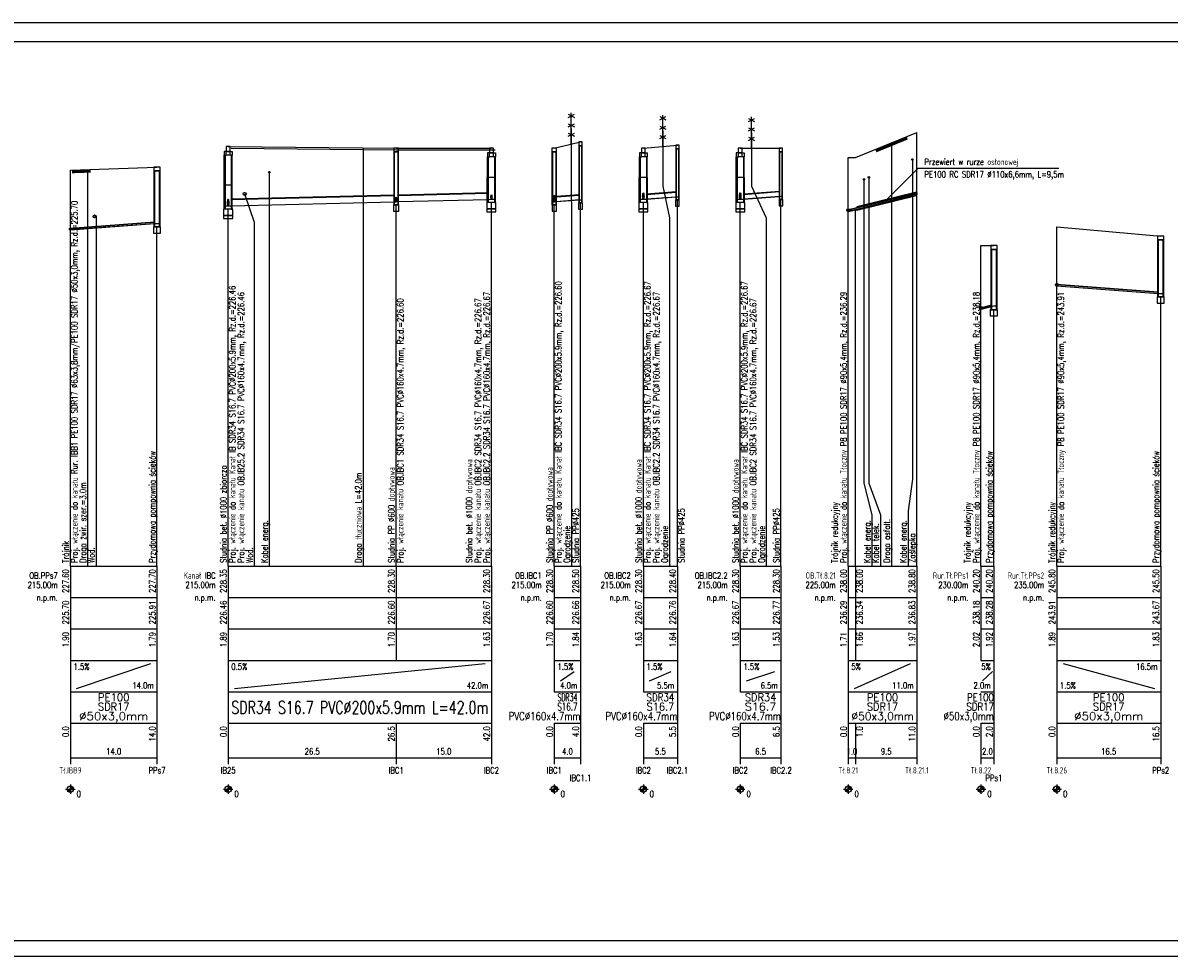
# Model space of a CAD drawing. Header units: metres. Extents: x -25 to 2175, y -3394 to -342.
# Tile 10 of 52: x 1019 to 1383, y -3394 to -3097. Entities that reach past the tile are written whole.
import ezdxf
from ezdxf.enums import TextEntityAlignment as Align

# ---------------------------------------------------------------- set-up
doc = ezdxf.new("R2010")
doc.units = ezdxf.units.M
doc.header["$LTSCALE"] = 0.2
for name, color, linetype in [('Linie_tabeli', 7, 'CONTINUOUS'), ('Pompownia_P8_Liczby', 7, 'CONTINUOUS'), ('Pompownia_P8_Linie_odn', 7, 'CONTINUOUS'), ('Pompownia_P8_Linie_opisowe', 7, 'CONTINUOUS'), ('Pompownia_P8_Linie_tabeli', 7, 'CONTINUOUS'), ('Pompownia_P8_Odcinki', 7, 'CONTINUOUS'), ('Pompownia_P8_Opis_PZ', 7, 'CONTINUOUS'), ('Pompownia_P8_Opis_uzbr_n', 7, 'CONTINUOUS'), ('Pompownia_P8_Opis_wl', 7, 'CONTINUOUS'), ('Pompownia_P8_Rury_ochr', 7, 'CONTINUOUS'), ('Pompownia_P8_Teksty', 7, 'CONTINUOUS'), ('Pompownia_P8_Teren_istn', 3, 'CONTINUOUS'), ('Pompownia_P8_Uzbr_nadz', 7, 'CONTINUOUS'), ('Pompownia_P8_Uzbr_podz', 7, 'CONTINUOUS'), ('Pompownia_P8_Wezly', 7, 'CONTINUOUS'), ('warstwa_nr_0', 8, 'CONTINUOUS')]:
    doc.layers.add(name, color=color, linetype=linetype)
doc.styles.get("Standard").update_dxf_attribs({"font": 'simplex.shx'})

msp = doc.modelspace()

# ---------------------------------------------------------------- linework, layer by layer
at = {"layer": 'Linie_tabeli'}
msp.add_lwpolyline([(0.29, -3388.66), (2169.29, -3388.66), (2169.29, -3102.66), (0.29, -3102.66)], close=True, dxfattribs=at)
at = {"layer": 'Pompownia_P8_Liczby'}
for p, q in [((1032.12, -3340.54), (1035.12, -3340.54)), ((1032.62, -3340.61), (1034.62, -3340.47)), ((1032.63, -3340.68), (1034.61, -3340.4)), ((1032.64, -3340.75), (1034.6, -3340.33)), ((1032.66, -3340.81), (1034.58, -3340.26)), ((1032.68, -3340.88), (1034.56, -3340.2)), ((1032.71, -3340.94), (1034.53, -3340.13)), ((1032.74, -3341.01), (1034.5, -3340.07)), ((1032.77, -3341.07), (1034.47, -3340.01)), ((1032.81, -3341.12), (1034.43, -3339.95)), ((1032.85, -3341.18), (1034.39, -3339.89)), ((1032.9, -3341.23), (1034.34, -3339.84)), ((1032.95, -3341.28), (1034.29, -3339.79)), ((1033.01, -3341.33), (1034.24, -3339.75)), ((1033.06, -3341.37), (1034.18, -3339.71)), ((1033.12, -3341.4), (1034.12, -3339.67)), ((1033.18, -3341.44), (1034.06, -3339.64)), ((1033.25, -3341.46), (1034, -3339.61)), ((1033.31, -3341.49), (1033.93, -3339.59)), ((1033.38, -3341.51), (1033.86, -3339.57)), ((1033.45, -3341.52), (1033.79, -3339.55)), ((1033.52, -3341.53), (1033.73, -3339.54)), ((1033.59, -3341.54), (1033.66, -3339.54)), ((1033.62, -3339.04), (1033.62, -3342.04)), ((1082.34, -3340.54), (1085.34, -3340.54)), ((1082.84, -3340.61), (1084.84, -3340.47)), ((1082.85, -3340.68), (1084.83, -3340.4)), ((1082.86, -3340.75), (1084.82, -3340.33)), ((1082.88, -3340.81), (1084.8, -3340.26)), ((1082.9, -3340.88), (1084.78, -3340.2)), ((1082.93, -3340.94), (1084.75, -3340.13)), ((1082.96, -3341.01), (1084.72, -3340.07)), ((1082.99, -3341.07), (1084.69, -3340.01)), ((1083.03, -3341.12), (1084.65, -3339.95)), ((1083.08, -3341.18), (1084.61, -3339.89)), ((1083.12, -3341.23), (1084.56, -3339.84)), ((1083.17, -3341.28), (1084.51, -3339.79)), ((1083.23, -3341.33), (1084.46, -3339.75)), ((1083.28, -3341.37), (1084.4, -3339.71)), ((1083.34, -3341.4), (1084.34, -3339.67)), ((1083.4, -3341.44), (1084.28, -3339.64)), ((1083.47, -3341.46), (1084.22, -3339.61)), ((1083.53, -3341.49), (1084.15, -3339.59)), ((1083.6, -3341.51), (1084.08, -3339.57)), ((1083.67, -3341.52), (1084.01, -3339.55)), ((1083.74, -3341.53), (1083.95, -3339.54)), ((1083.81, -3341.54), (1083.88, -3339.54)), ((1083.84, -3339.04), (1083.84, -3342.04)), ((1186.13, -3340.54), (1189.13, -3340.54)), ((1186.63, -3340.61), (1188.63, -3340.47)), ((1186.64, -3340.68), (1188.62, -3340.4)), ((1186.65, -3340.75), (1188.61, -3340.33)), ((1186.67, -3340.81), (1188.59, -3340.26)), ((1186.69, -3340.88), (1188.57, -3340.2)), ((1186.72, -3340.94), (1188.54, -3340.13)), ((1186.75, -3341.01), (1188.51, -3340.07)), ((1186.78, -3341.07), (1188.48, -3340.01)), ((1186.82, -3341.12), (1188.44, -3339.95)), ((1186.86, -3341.18), (1188.4, -3339.89)), ((1186.91, -3341.23), (1188.35, -3339.84)), ((1186.96, -3341.28), (1188.3, -3339.79)), ((1187.01, -3341.33), (1188.25, -3339.75)), ((1187.07, -3341.37), (1188.19, -3339.71)), ((1187.13, -3341.4), (1188.13, -3339.67)), ((1187.19, -3341.44), (1188.07, -3339.64)), ((1187.26, -3341.46), (1188, -3339.61)), ((1187.32, -3341.49), (1187.94, -3339.59)), ((1187.39, -3341.51), (1187.87, -3339.57)), ((1187.46, -3341.52), (1187.8, -3339.55)), ((1187.53, -3341.53), (1187.73, -3339.54)), ((1187.59, -3341.54), (1187.66, -3339.54)), ((1187.63, -3339.04), (1187.63, -3342.04)), ((1214.47, -3340.54), (1217.47, -3340.54)), ((1214.97, -3340.61), (1216.96, -3340.47)), ((1214.98, -3340.68), (1216.96, -3340.4)), ((1214.99, -3340.75), (1216.94, -3340.33)), ((1215, -3340.81), (1216.93, -3340.26)), ((1215.03, -3340.88), (1216.91, -3340.2)), ((1215.05, -3340.94), (1216.88, -3340.13)), ((1215.08, -3341.01), (1216.85, -3340.07)), ((1215.12, -3341.07), (1216.81, -3340.01)), ((1215.16, -3341.12), (1216.77, -3339.95)), ((1215.2, -3341.18), (1216.73, -3339.89)), ((1215.25, -3341.23), (1216.68, -3339.84)), ((1215.3, -3341.28), (1216.63, -3339.79)), ((1215.35, -3341.33), (1216.58, -3339.75)), ((1215.41, -3341.37), (1216.52, -3339.71)), ((1215.47, -3341.4), (1216.47, -3339.67)), ((1215.53, -3341.44), (1216.4, -3339.64)), ((1215.59, -3341.46), (1216.34, -3339.61)), ((1215.66, -3341.49), (1216.27, -3339.59)), ((1215.72, -3341.51), (1216.21, -3339.57)), ((1215.79, -3341.52), (1216.14, -3339.55)), ((1215.86, -3341.53), (1216.07, -3339.54)), ((1215.93, -3341.54), (1216, -3339.54)), ((1215.97, -3339.04), (1215.97, -3342.04)), ((1245.3, -3340.54), (1248.3, -3340.54)), ((1245.8, -3340.61), (1247.79, -3340.47)), ((1245.81, -3340.68), (1247.79, -3340.4)), ((1245.82, -3340.75), (1247.78, -3340.33)), ((1245.84, -3340.81), (1247.76, -3340.26)), ((1245.86, -3340.88), (1247.74, -3340.2)), ((1245.88, -3340.94), (1247.71, -3340.13)), ((1245.91, -3341.01), (1247.68, -3340.07)), ((1245.95, -3341.07), (1247.65, -3340.01)), ((1245.99, -3341.12), (1247.61, -3339.95)), ((1246.03, -3341.18), (1247.56, -3339.89)), ((1246.08, -3341.23), (1247.52, -3339.84)), ((1246.13, -3341.28), (1247.47, -3339.79)), ((1246.18, -3341.33), (1247.41, -3339.75)), ((1246.24, -3341.37), (1247.36, -3339.71)), ((1246.3, -3341.4), (1247.3, -3339.67)), ((1246.36, -3341.44), (1247.24, -3339.64)), ((1246.42, -3341.46), (1247.17, -3339.61)), ((1246.49, -3341.49), (1247.11, -3339.59)), ((1246.56, -3341.51), (1247.04, -3339.57)), ((1246.62, -3341.52), (1246.97, -3339.55)), ((1246.69, -3341.53), (1246.9, -3339.54)), ((1246.76, -3341.54), (1246.83, -3339.54)), ((1246.8, -3339.04), (1246.8, -3342.04)), ((1279.67, -3340.54), (1282.67, -3340.54)), ((1280.17, -3340.61), (1282.16, -3340.47)), ((1280.18, -3340.68), (1282.16, -3340.4)), ((1280.19, -3340.75), (1282.14, -3340.33)), ((1280.21, -3340.81), (1282.13, -3340.26)), ((1280.23, -3340.88), (1282.11, -3340.2)), ((1280.25, -3340.94), (1282.08, -3340.13)), ((1280.28, -3341.01), (1282.05, -3340.07)), ((1280.32, -3341.07), (1282.01, -3340.01)), ((1280.36, -3341.12), (1281.98, -3339.95)), ((1280.4, -3341.18), (1281.93, -3339.89)), ((1280.45, -3341.23), (1281.89, -3339.84)), ((1280.5, -3341.28), (1281.84, -3339.79)), ((1280.55, -3341.33), (1281.78, -3339.75)), ((1280.61, -3341.37), (1281.73, -3339.71)), ((1280.67, -3341.4), (1281.67, -3339.67)), ((1280.73, -3341.44), (1281.61, -3339.64)), ((1280.79, -3341.46), (1281.54, -3339.61)), ((1280.86, -3341.49), (1281.48, -3339.59)), ((1280.92, -3341.51), (1281.41, -3339.57)), ((1280.99, -3341.52), (1281.34, -3339.55)), ((1281.06, -3341.53), (1281.27, -3339.54)), ((1281.13, -3341.54), (1281.2, -3339.54)), ((1281.17, -3339.04), (1281.17, -3342.04)), ((1321.91, -3340.54), (1324.91, -3340.54)), ((1322.41, -3340.61), (1324.4, -3340.47)), ((1322.42, -3340.68), (1324.4, -3340.4)), ((1322.43, -3340.75), (1324.38, -3340.33)), ((1322.45, -3340.81), (1324.37, -3340.26)), ((1322.47, -3340.88), (1324.35, -3340.2)), ((1322.49, -3340.94), (1324.32, -3340.13)), ((1322.52, -3341.01), (1324.29, -3340.07)), ((1322.56, -3341.07), (1324.25, -3340.01)), ((1322.6, -3341.12), (1324.22, -3339.95)), ((1322.64, -3341.18), (1324.17, -3339.89)), ((1322.69, -3341.23), (1324.13, -3339.84)), ((1322.74, -3341.28), (1324.08, -3339.79)), ((1322.79, -3341.33), (1324.02, -3339.75)), ((1322.85, -3341.37), (1323.97, -3339.71)), ((1322.91, -3341.4), (1323.91, -3339.67)), ((1322.97, -3341.44), (1323.85, -3339.64)), ((1323.03, -3341.46), (1323.78, -3339.61)), ((1323.1, -3341.49), (1323.72, -3339.59)), ((1323.16, -3341.51), (1323.65, -3339.57)), ((1323.23, -3341.52), (1323.58, -3339.55)), ((1323.3, -3341.53), (1323.51, -3339.54)), ((1323.37, -3341.54), (1323.44, -3339.54)), ((1323.41, -3339.04), (1323.41, -3342.04)), ((1346.03, -3340.54), (1349.03, -3340.54)), ((1346.53, -3340.61), (1348.53, -3340.47)), ((1346.54, -3340.68), (1348.52, -3340.4)), ((1346.55, -3340.75), (1348.51, -3340.33)), ((1346.57, -3340.81), (1348.49, -3340.26)), ((1346.59, -3340.88), (1348.47, -3340.2)), ((1346.62, -3340.94), (1348.44, -3340.13)), ((1346.65, -3341.01), (1348.41, -3340.07)), ((1346.68, -3341.07), (1348.38, -3340.01)), ((1346.72, -3341.12), (1348.34, -3339.95)), ((1346.76, -3341.18), (1348.3, -3339.89)), ((1346.81, -3341.23), (1348.25, -3339.84)), ((1346.86, -3341.28), (1348.2, -3339.79)), ((1346.91, -3341.33), (1348.15, -3339.75)), ((1346.97, -3341.37), (1348.09, -3339.71)), ((1347.03, -3341.4), (1348.03, -3339.67)), ((1347.09, -3341.44), (1347.97, -3339.64)), ((1347.16, -3341.46), (1347.91, -3339.61)), ((1347.22, -3341.49), (1347.84, -3339.59)), ((1347.29, -3341.51), (1347.77, -3339.57)), ((1347.36, -3341.52), (1347.7, -3339.55)), ((1347.43, -3341.53), (1347.64, -3339.54)), ((1347.5, -3341.54), (1347.57, -3339.54)), ((1347.53, -3339.04), (1347.53, -3342.04))]:
    msp.add_line(p, q, dxfattribs=at)
for centre in [(1033.62, -3340.54), (1083.84, -3340.54), (1187.63, -3340.54), (1215.97, -3340.54), (1246.8, -3340.54), (1281.17, -3340.54), (1323.41, -3340.54), (1347.53, -3340.54)]:
    msp.add_circle(centre, 1, dxfattribs=at)
at = {"layer": 'Pompownia_P8_Linie_opisowe'}
for p, q in [((1126.8, -3136.44), (1126.8, -3269.54)), ((1294.95, -3134.84), (1294.95, -3269.54)), ((1096.92, -3144.16), (1096.92, -3269.54))]:
    msp.add_line(p, q, dxfattribs=at)
for points in [[(1193.01, -3130.25), (1193.01, -3148.66), (1193.13, -3158.66), (1193.13, -3269.54)], [(1222.17, -3130.97), (1222.17, -3148.66), (1224.27, -3158.66), (1224.27, -3269.54)], [(1250.38, -3131.54), (1250.38, -3148.66), (1255.1, -3158.66), (1255.1, -3269.54)], [(1301.59, -3140.12), (1301.59, -3241.9), (1300.2, -3251.9), (1300.2, -3269.54)], [(1037.1, -3143.41), (1037.1, -3143.41), (1039.12, -3143.41), (1039.12, -3269.54)], [(1286.17, -3146.45), (1286.17, -3243.18), (1288.71, -3253.18), (1288.71, -3269.54)], [(1287.73, -3145.81), (1287.73, -3243.18), (1291.41, -3253.18), (1291.41, -3269.54)], [(1089.08, -3151.09), (1089.08, -3151.09), (1092.14, -3160.1), (1092.14, -3269.54)], [(1041.34, -3158.26), (1041.34, -3158.26), (1041.82, -3158.26), (1041.82, -3269.54)]]:
    msp.add_lwpolyline(points, dxfattribs=at)
at = {"layer": 'Pompownia_P8_Linie_tabeli'}
for p, q in [((1033.62, -3269.54), (1061.19, -3269.54)), ((1033.62, -3269.54), (1033.62, -3299.54)), ((1033.62, -3269.54), (1033.62, -3330.54)), ((1061.19, -3269.54), (1061.19, -3299.54)), ((1061.19, -3269.54), (1061.19, -3330.54)), ((1083.84, -3269.54), (1167.63, -3269.54)), ((1083.84, -3269.54), (1083.84, -3299.54)), ((1083.84, -3269.54), (1083.84, -3330.54)), ((1137.31, -3269.54), (1137.31, -3299.54)), ((1167.63, -3269.54), (1167.63, -3299.54)), ((1167.63, -3269.54), (1167.63, -3330.54)), ((1187.63, -3269.54), (1195.97, -3269.54)), ((1187.63, -3269.54), (1187.63, -3299.54)), ((1187.63, -3269.54), (1187.63, -3309.54)), ((1195.97, -3269.54), (1195.97, -3299.54)), ((1195.97, -3269.54), (1195.97, -3330.54)), ((1215.97, -3269.54), (1226.8, -3269.54)), ((1215.97, -3269.54), (1215.97, -3299.54)), ((1215.97, -3269.54), (1215.97, -3309.54)), ((1226.8, -3269.54), (1226.8, -3299.54)), ((1226.8, -3269.54), (1226.8, -3330.54)), ((1246.8, -3269.54), (1259.77, -3269.54)), ((1246.8, -3269.54), (1246.8, -3299.54)), ((1246.8, -3269.54), (1246.8, -3309.54)), ((1259.77, -3269.54), (1259.77, -3299.54)), ((1259.77, -3269.54), (1259.77, -3330.54)), ((1281.17, -3269.54), (1303, -3269.54)), ((1281.17, -3269.54), (1281.17, -3299.54)), ((1281.17, -3269.54), (1281.17, -3330.54)), ((1283.51, -3269.54), (1283.51, -3299.54)), ((1303, -3269.54), (1303, -3299.54)), ((1303, -3269.54), (1303, -3330.54)), ((1323.41, -3269.54), (1327.53, -3269.54)), ((1323.41, -3269.54), (1323.41, -3299.54)), ((1323.41, -3269.54), (1323.41, -3299.54)), ((1327.53, -3269.54), (1327.53, -3299.54)), ((1327.53, -3269.54), (1327.53, -3330.54)), ((1347.53, -3269.54), (1380.6, -3269.54)), ((1347.53, -3269.54), (1347.53, -3299.54)), ((1347.53, -3269.54), (1347.53, -3330.54)), ((1380.6, -3269.54), (1380.6, -3299.54)), ((1380.6, -3269.54), (1380.6, -3330.54)), ((1033.62, -3279.54), (1061.19, -3279.54)), ((1083.84, -3279.54), (1167.63, -3279.54)), ((1187.63, -3279.54), (1195.97, -3279.54)), ((1215.97, -3279.54), (1226.8, -3279.54)), ((1246.8, -3279.54), (1259.77, -3279.54)), ((1281.17, -3279.54), (1303, -3279.54)), ((1323.41, -3279.54), (1327.53, -3279.54)), ((1347.53, -3279.54), (1380.6, -3279.54)), ((1033.62, -3289.54), (1061.19, -3289.54)), ((1083.84, -3289.54), (1167.63, -3289.54)), ((1187.63, -3289.54), (1195.97, -3289.54)), ((1215.97, -3289.54), (1226.8, -3289.54)), ((1246.8, -3289.54), (1259.77, -3289.54)), ((1281.17, -3289.54), (1303, -3289.54)), ((1323.41, -3289.54), (1327.53, -3289.54)), ((1347.53, -3289.54), (1380.6, -3289.54)), ((1033.62, -3299.54), (1061.19, -3299.54)), ((1033.62, -3299.54), (1033.62, -3309.54)), ((1035.62, -3308.54), (1059.19, -3300.54)), ((1061.19, -3299.54), (1061.19, -3309.54)), ((1083.84, -3299.54), (1167.63, -3299.54)), ((1083.84, -3299.54), (1083.84, -3309.54)), ((1085.84, -3308.54), (1165.63, -3300.54)), ((1167.63, -3299.54), (1167.63, -3309.54)), ((1187.63, -3299.54), (1195.97, -3299.54)), ((1187.63, -3299.54), (1187.63, -3309.54)), ((1195.97, -3299.54), (1195.97, -3309.54)), ((1215.97, -3299.54), (1226.8, -3299.54)), ((1215.97, -3299.54), (1215.97, -3309.54)), ((1226.8, -3299.54), (1226.8, -3309.54)), ((1246.8, -3299.54), (1259.77, -3299.54)), ((1246.8, -3299.54), (1246.8, -3309.54)), ((1259.77, -3299.54), (1259.77, -3309.54)), ((1281.17, -3299.54), (1303, -3299.54)), ((1281.17, -3299.54), (1281.17, -3309.54)), ((1283.17, -3308.54), (1301, -3300.54)), ((1303, -3299.54), (1303, -3309.54)), ((1323.41, -3299.54), (1327.53, -3299.54)), ((1347.53, -3299.54), (1380.6, -3299.54)), ((1347.53, -3299.54), (1347.53, -3309.54)), ((1349.53, -3300.54), (1378.6, -3308.54)), ((1380.6, -3299.54), (1380.6, -3309.54)), ((1189.63, -3306.04), (1193.97, -3303.04)), ((1217.97, -3306.04), (1224.8, -3303.04)), ((1248.8, -3306.04), (1257.77, -3303.04)), ((1323.91, -3306.04), (1327.03, -3303.04)), ((1033.62, -3309.54), (1061.19, -3309.54)), ((1061.19, -3309.54), (1061.19, -3319.54)), ((1083.84, -3309.54), (1167.63, -3309.54)), ((1167.63, -3309.54), (1167.63, -3319.54)), ((1187.63, -3309.54), (1195.97, -3309.54)), ((1195.97, -3309.54), (1195.97, -3319.54)), ((1215.97, -3309.54), (1226.8, -3309.54)), ((1226.8, -3309.54), (1226.8, -3319.54)), ((1246.8, -3309.54), (1259.77, -3309.54)), ((1259.77, -3309.54), (1259.77, -3319.54)), ((1281.17, -3309.54), (1303, -3309.54)), ((1303, -3309.54), (1303, -3319.54)), ((1323.41, -3309.54), (1327.53, -3309.54)), ((1327.53, -3309.54), (1327.53, -3319.54)), ((1347.53, -3309.54), (1380.6, -3309.54)), ((1380.6, -3309.54), (1380.6, -3319.54)), ((1033.62, -3319.54), (1061.19, -3319.54)), ((1033.62, -3319.54), (1033.62, -3332.54)), ((1061.19, -3319.54), (1061.19, -3332.54)), ((1083.84, -3319.54), (1167.63, -3319.54)), ((1083.84, -3319.54), (1083.84, -3332.54)), ((1137.31, -3319.54), (1137.31, -3332.54)), ((1167.63, -3319.54), (1167.63, -3332.54)), ((1187.63, -3319.54), (1195.97, -3319.54)), ((1187.63, -3319.54), (1187.63, -3332.54)), ((1187.63, -3319.54), (1187.63, -3330.54)), ((1195.97, -3319.54), (1195.97, -3332.54)), ((1215.97, -3319.54), (1226.8, -3319.54)), ((1215.97, -3319.54), (1215.97, -3332.54)), ((1215.97, -3319.54), (1215.97, -3330.54)), ((1226.8, -3319.54), (1226.8, -3332.54)), ((1246.8, -3319.54), (1259.77, -3319.54)), ((1246.8, -3319.54), (1246.8, -3332.54)), ((1246.8, -3319.54), (1246.8, -3330.54)), ((1259.77, -3319.54), (1259.77, -3332.54)), ((1281.17, -3319.54), (1303, -3319.54)), ((1281.17, -3319.54), (1281.17, -3332.54)), ((1283.51, -3319.54), (1283.51, -3332.54)), ((1303, -3319.54), (1303, -3332.54)), ((1323.41, -3319.54), (1327.53, -3319.54)), ((1323.41, -3319.54), (1323.41, -3332.54)), ((1323.41, -3319.54), (1323.41, -3330.54)), ((1327.53, -3319.54), (1327.53, -3332.54)), ((1347.53, -3319.54), (1380.6, -3319.54)), ((1347.53, -3319.54), (1347.53, -3332.54)), ((1380.6, -3319.54), (1380.6, -3332.54)), ((1033.62, -3330.54), (1061.19, -3330.54)), ((1083.84, -3330.54), (1167.63, -3330.54)), ((1187.63, -3330.54), (1195.97, -3330.54)), ((1215.97, -3330.54), (1226.8, -3330.54)), ((1246.8, -3330.54), (1259.77, -3330.54)), ((1281.17, -3330.54), (1303, -3330.54)), ((1323.41, -3330.54), (1327.53, -3330.54)), ((1347.53, -3330.54), (1380.6, -3330.54))]:
    msp.add_line(p, q, dxfattribs=at)
for points in [[(1303, -3269.54), (1303, -3131.54)], [(1281.17, -3269.54), (1281.17, -3139.54)], [(1033.62, -3269.54), (1033.62, -3143.54)], [(1137.31, -3269.54), (1137.31, -3154.57)], [(1167.63, -3269.54), (1167.63, -3153.82)], [(1187.63, -3269.54), (1187.63, -3154.57)], [(1195.97, -3269.54), (1195.97, -3153.96)], [(1215.97, -3269.54), (1215.97, -3153.82)], [(1226.8, -3269.54), (1226.8, -3153.02)], [(1246.8, -3269.54), (1246.8, -3153.82)], [(1259.77, -3269.54), (1259.77, -3152.86)], [(1083.84, -3269.54), (1083.84, -3155.92)], [(1283.51, -3269.54), (1283.51, -3156.1)], [(1061.19, -3269.54), (1061.19, -3161.53)], [(1347.53, -3269.54), (1347.53, -3161.54)], [(1323.41, -3269.54), (1323.41, -3167.54)], [(1380.6, -3269.54), (1380.6, -3183.87)], [(1327.53, -3269.54), (1327.53, -3187.94)]]:
    msp.add_lwpolyline(points, dxfattribs=at)
at = {"layer": 'Pompownia_P8_Odcinki'}
for points in [[(1137.91, -3151.54), (1166.63, -3150.82), (1166.63, -3150.72), (1137.91, -3151.44)], [(1188.23, -3152.01), (1195.54, -3151.46), (1195.54, -3151.41), (1188.23, -3151.96)], [(1216.97, -3151.22), (1226.37, -3150.51), (1226.37, -3150.47), (1216.97, -3151.17)], [(1247.8, -3151.22), (1259.34, -3150.35), (1259.34, -3150.31), (1247.8, -3151.17)], [(1283.51, -3155.66), (1302.95, -3150.8), (1302.95, -3150.77), (1283.51, -3155.63)], [(1283.51, -3156.1), (1302.95, -3151.24), (1302.95, -3151.27), (1283.51, -3156.13)], [(1084.84, -3152.87), (1136.71, -3151.57), (1136.71, -3151.47), (1084.84, -3152.77)], [(1084.84, -3154.87), (1136.71, -3153.57), (1136.71, -3153.67), (1084.84, -3154.97)], [(1137.91, -3153.54), (1166.63, -3152.82), (1166.63, -3152.92), (1137.91, -3153.64)], [(1188.23, -3153.51), (1195.54, -3152.96), (1195.54, -3153.01), (1188.23, -3153.56)], [(1216.97, -3152.72), (1226.37, -3152.02), (1226.37, -3152.07), (1216.97, -3152.77)], [(1247.8, -3152.72), (1259.34, -3151.86), (1259.34, -3151.91), (1247.8, -3152.77)], [(1281.23, -3156.23), (1283.51, -3155.66), (1283.51, -3155.63), (1281.23, -3156.2)], [(1281.23, -3156.67), (1283.51, -3156.1), (1283.51, -3156.13), (1281.23, -3156.7)], [(1033.65, -3162.1), (1060.39, -3160.09), (1060.39, -3160.06), (1033.65, -3162.07)], [(1033.65, -3162.54), (1060.39, -3160.53), (1060.39, -3160.56), (1033.65, -3162.57)], [(1347.6, -3179.95), (1379.8, -3182.37), (1379.8, -3182.34), (1347.6, -3179.92)], [(1347.6, -3180.39), (1379.8, -3182.81), (1379.8, -3182.84), (1347.6, -3180.42)], [(1323.47, -3187.32), (1326.73, -3186.5), (1326.73, -3186.47), (1323.47, -3187.29)], [(1323.47, -3187.76), (1326.73, -3186.94), (1326.73, -3186.97), (1323.47, -3187.79)]]:
    msp.add_lwpolyline(points, close=True, dxfattribs=at)
at = {"layer": 'Pompownia_P8_Opis_wl'}
for centre, radius in [((1281.17, -3156.29), 0.45), ((1281.17, -3156.29), 0.396), ((1033.62, -3162.28), 0.315), ((1033.62, -3162.28), 0.257), ((1033.62, -3162.32), 0.25), ((1033.62, -3162.32), 0.22), ((1347.53, -3179.99), 0.45), ((1347.53, -3179.99), 0.396), ((1323.41, -3187.38), 0.45), ((1323.41, -3187.38), 0.396)]:
    msp.add_circle(centre, radius, dxfattribs=at)
for centre, major_axis in [((1167.63, -3152.05), (0, -0.8)), ((1167.63, -3152.05), (0, -0.8)), ((1167.63, -3152.05), (0, -0.753)), ((1167.63, -3152.05), (0, -0.753)), ((1215.97, -3151.8), (0, -1.1)), ((1215.97, -3151.8), (0, -1)), ((1215.97, -3152.05), (0, -0.8)), ((1215.97, -3152.05), (0, -0.753)), ((1246.8, -3151.8), (0, -1.1)), ((1246.8, -3151.8), (0, -1)), ((1246.8, -3152.05), (0, -0.8)), ((1246.8, -3152.05), (0, -0.753)), ((1083.84, -3153.89), (0, -1.1)), ((1083.84, -3153.89), (0, -1)), ((1083.84, -3154.14), (0, -0.8)), ((1083.84, -3154.14), (0, -0.753)), ((1137.31, -3152.8), (0, -0.8)), ((1137.31, -3152.8), (0, -0.753)), ((1187.63, -3152.56), (0, -1.1)), ((1187.63, -3152.56), (0, -1))]:
    msp.add_ellipse(centre, major_axis=major_axis, ratio=0.2, dxfattribs=at)
at = {"layer": 'Pompownia_P8_Rury_ochr'}
for p, q in [((1302.91, -3150.5), (1302.91, -3150.78)), ((1302.91, -3151.55), (1302.91, -3151.28)), ((1283.91, -3155.25), (1283.91, -3155.53)), ((1283.91, -3156.3), (1283.91, -3156.03))]:
    msp.add_line(p, q, dxfattribs=at)
for points in [[(1283.91, -3155.25), (1302.91, -3150.5), (1302.91, -3150.48), (1283.91, -3155.23)], [(1283.91, -3156.3), (1302.91, -3151.55), (1302.91, -3151.58), (1283.91, -3156.33)]]:
    msp.add_lwpolyline(points, close=True, dxfattribs=at)
at = {"layer": 'Pompownia_P8_Teksty'}
for p, q in [((1293.41, -3152.88), (1303.41, -3142.88)), ((1303.41, -3142.88), (1348.21, -3142.88))]:
    msp.add_line(p, q, dxfattribs=at)
at = {"layer": 'Pompownia_P8_Teren_istn'}
for points in [[(1281.17, -3139.54), (1283.51, -3139.54), (1303, -3131.54)], [(1083.84, -3136.04), (1137.31, -3136.54), (1167.63, -3136.54)], [(1187.63, -3136.54), (1195.97, -3134.54)], [(1215.97, -3136.54), (1226.8, -3135.54)], [(1246.8, -3136.54), (1259.77, -3136.54)], [(1033.62, -3143.54), (1061.19, -3142.54)], [(1347.53, -3161.54), (1380.6, -3164.54)], [(1323.41, -3167.54), (1327.53, -3167.54)]]:
    msp.add_lwpolyline(points, dxfattribs=at)
at = {"layer": 'Pompownia_P8_Uzbr_nadz'}
for p, q in [((1192.01, -3126.75), (1194.01, -3125.75)), ((1192.01, -3125.75), (1194.01, -3126.75)), ((1193.01, -3135.25), (1193.01, -3125.25)), ((1192.01, -3129.75), (1194.01, -3128.75)), ((1192.01, -3128.75), (1194.01, -3129.75)), ((1221.17, -3127.47), (1223.17, -3126.47)), ((1221.17, -3126.47), (1223.17, -3127.47)), ((1221.17, -3130.47), (1223.17, -3129.47)), ((1221.17, -3129.47), (1223.17, -3130.47)), ((1222.17, -3135.97), (1222.17, -3125.97)), ((1249.38, -3128.04), (1251.38, -3127.04)), ((1249.38, -3127.04), (1251.38, -3128.04)), ((1250.38, -3136.54), (1250.38, -3126.54)), ((1192.01, -3132.75), (1194.01, -3131.75)), ((1192.01, -3131.75), (1194.01, -3132.75)), ((1221.17, -3133.47), (1223.17, -3132.47)), ((1221.17, -3132.47), (1223.17, -3133.47)), ((1249.38, -3131.04), (1251.38, -3130.04)), ((1249.38, -3130.04), (1251.38, -3131.04)), ((1249.38, -3134.04), (1251.38, -3133.04)), ((1249.38, -3133.04), (1251.38, -3134.04))]:
    msp.add_line(p, q, dxfattribs=at)
for points in [[(1289.95, -3137.39, 1, 1, 0), (1299.95, -3133.29, 1, 1, 0)], [(1034.1, -3144.02, 1, 1, 0), (1040.1, -3143.8, 1, 1, 0)]]:
    msp.add_lwpolyline(points, format="xyseb", dxfattribs=at)
msp.add_lwpolyline([(1084.8, -3136.55), (1137.31, -3137.04), (1167.63, -3137.04), (1168.8, -3137.04)], dxfattribs=at)
at = {"layer": 'Pompownia_P8_Uzbr_podz'}
for centre, radius in [((1301.59, -3140.12), 0.25), ((1096.92, -3144.16), 0.25), ((1286.17, -3146.45), 0.25), ((1287.73, -3145.81), 0.25), ((1089.08, -3151.09), 0.472), ((1089.08, -3151.09), 0.45), ((1041.34, -3158.26), 0.472), ((1041.34, -3158.26), 0.45)]:
    msp.add_circle(centre, radius, dxfattribs=at)
at = {"layer": 'Pompownia_P8_Wezly'}
for p, q in [((1084.44, -3137.54), (1083.24, -3137.54)), ((1084.44, -3138.74), (1083.24, -3138.74)), ((1168.23, -3138.04), (1167.03, -3138.04)), ((1168.23, -3139.24), (1167.03, -3139.24)), ((1216.57, -3138.04), (1215.37, -3138.04)), ((1216.57, -3139.24), (1215.37, -3139.24)), ((1247.4, -3138.04), (1246.2, -3138.04)), ((1247.4, -3139.24), (1246.2, -3139.24)), ((1168.75, -3145.84), (1166.51, -3145.84)), ((1217.09, -3145.84), (1214.85, -3145.84)), ((1247.92, -3145.84), (1245.68, -3145.84)), ((1084.96, -3148.34), (1082.72, -3148.34)), ((1303, -3151), (1302.95, -3150.77)), ((1302.95, -3150.77), (1302.95, -3151.27)), ((1303, -3151.01), (1302.95, -3150.8)), ((1302.95, -3151.24), (1303, -3151.23)), ((1302.95, -3151.27), (1303, -3151.25)), ((1303.04, -3151.23), (1303, -3151)), ((1303.04, -3151.23), (1303, -3151.01)), ((1303, -3151.23), (1303.04, -3151.23)), ((1303, -3151.25), (1303.04, -3151.23)), ((1303.04, -3151.23), (1303.04, -3151.23))]:
    msp.add_line(p, q, dxfattribs=at)
for points in [[(1083.22, -3137.54), (1084.47, -3137.54), (1084.47, -3136.04), (1083.22, -3136.04)], [(1136.56, -3137.74), (1138.06, -3137.74), (1138.06, -3136.54), (1136.56, -3136.54)], [(1167.01, -3138.04), (1168.25, -3138.04), (1168.25, -3136.54), (1167.01, -3136.54)], [(1186.88, -3137.74), (1188.38, -3137.74), (1188.38, -3136.54), (1186.88, -3136.54)], [(1195.43, -3135.74), (1196.5, -3135.74), (1196.5, -3134.54), (1195.43, -3134.54)], [(1195.43, -3153.96), (1196.5, -3153.96), (1196.5, -3135.74), (1195.43, -3135.74)], [(1195.54, -3153.96), (1196.39, -3153.96), (1196.39, -3135.74), (1195.54, -3135.74)], [(1215.34, -3138.04), (1216.59, -3138.04), (1216.59, -3136.54), (1215.34, -3136.54)], [(1226.27, -3136.74), (1227.33, -3136.74), (1227.33, -3135.54), (1226.27, -3135.54)], [(1226.27, -3153.02), (1227.33, -3153.02), (1227.33, -3136.74), (1226.27, -3136.74)], [(1226.37, -3153.02), (1227.22, -3153.02), (1227.22, -3136.74), (1226.37, -3136.74)], [(1246.17, -3138.04), (1247.42, -3138.04), (1247.42, -3136.54), (1246.17, -3136.54)], [(1259.24, -3137.74), (1260.3, -3137.74), (1260.3, -3136.54), (1259.24, -3136.54)], [(1083.24, -3137.54), (1082.59, -3137.54), (1082.59, -3138.74), (1083.24, -3138.74)], [(1082.84, -3148.34), (1082.59, -3148.34), (1082.59, -3138.74), (1082.84, -3138.74)], [(1084.44, -3137.54), (1085.09, -3137.54), (1085.09, -3138.74), (1084.44, -3138.74)], [(1084.84, -3148.34), (1085.09, -3148.34), (1085.09, -3138.74), (1084.84, -3138.74)], [(1136.56, -3154.57), (1138.06, -3154.57), (1138.06, -3137.74), (1136.56, -3137.74)], [(1136.71, -3154.57), (1137.91, -3154.57), (1137.91, -3137.74), (1136.71, -3137.74)], [(1167.03, -3138.04), (1166.38, -3138.04), (1166.38, -3139.24), (1167.03, -3139.24)], [(1166.63, -3145.84), (1166.38, -3145.84), (1166.38, -3139.24), (1166.63, -3139.24)], [(1168.23, -3138.04), (1168.88, -3138.04), (1168.88, -3139.24), (1168.23, -3139.24)], [(1168.63, -3145.84), (1168.88, -3145.84), (1168.88, -3139.24), (1168.63, -3139.24)], [(1186.88, -3154.57), (1188.38, -3154.57), (1188.38, -3137.74), (1186.88, -3137.74)], [(1187.03, -3154.57), (1188.23, -3154.57), (1188.23, -3137.74), (1187.03, -3137.74)], [(1215.37, -3138.04), (1214.72, -3138.04), (1214.72, -3139.24), (1215.37, -3139.24)], [(1214.97, -3145.84), (1214.72, -3145.84), (1214.72, -3139.24), (1214.97, -3139.24)], [(1216.57, -3138.04), (1217.22, -3138.04), (1217.22, -3139.24), (1216.57, -3139.24)], [(1216.97, -3145.84), (1217.22, -3145.84), (1217.22, -3139.24), (1216.97, -3139.24)], [(1246.2, -3138.04), (1245.55, -3138.04), (1245.55, -3139.24), (1246.2, -3139.24)], [(1245.8, -3145.84), (1245.55, -3145.84), (1245.55, -3139.24), (1245.8, -3139.24)], [(1247.4, -3138.04), (1248.05, -3138.04), (1248.05, -3139.24), (1247.4, -3139.24)], [(1247.8, -3145.84), (1248.05, -3145.84), (1248.05, -3139.24), (1247.8, -3139.24)], [(1259.24, -3152.86), (1260.3, -3152.86), (1260.3, -3137.74), (1259.24, -3137.74)], [(1259.34, -3152.86), (1260.19, -3152.86), (1260.19, -3137.74), (1259.34, -3137.74)], [(1060.19, -3143.74), (1062.19, -3143.74), (1062.19, -3142.54), (1060.19, -3142.54)], [(1060.19, -3161.53), (1062.19, -3161.53), (1062.19, -3143.74), (1060.19, -3143.74)], [(1060.39, -3161.53), (1061.99, -3161.53), (1061.99, -3143.74), (1060.39, -3143.74)], [(1166.63, -3153.82), (1166.31, -3153.82), (1166.31, -3145.84), (1166.63, -3145.84)], [(1168.63, -3153.82), (1168.95, -3153.82), (1168.95, -3145.84), (1168.63, -3145.84)], [(1214.97, -3153.82), (1214.65, -3153.82), (1214.65, -3145.84), (1214.97, -3145.84)], [(1216.97, -3153.82), (1217.29, -3153.82), (1217.29, -3145.84), (1216.97, -3145.84)], [(1245.8, -3153.82), (1245.48, -3153.82), (1245.48, -3145.84), (1245.8, -3145.84)], [(1247.8, -3153.82), (1248.12, -3153.82), (1248.12, -3145.84), (1247.8, -3145.84)], [(1082.84, -3155.92), (1082.52, -3155.92), (1082.52, -3148.34), (1082.84, -3148.34)], [(1084.84, -3155.92), (1085.16, -3155.92), (1085.16, -3148.34), (1084.84, -3148.34)], [(1083.84, -3155.92), (1082.84, -3155.92), (1082.84, -3154.89), (1083.84, -3154.89), (1084.84, -3154.87), (1084.84, -3155.92)], [(1136.45, -3156.57), (1138.18, -3156.57), (1138.18, -3154.57), (1136.45, -3154.57)], [(1137.31, -3154.57), (1136.71, -3154.57), (1136.71, -3153.57), (1137.31, -3153.56), (1137.91, -3153.54), (1137.91, -3154.57)], [(1166.19, -3155.82), (1169.07, -3155.82), (1169.07, -3153.82), (1166.19, -3153.82)], [(1167.63, -3153.82), (1166.63, -3153.82), (1166.63, -3152.82), (1167.63, -3152.8), (1168.63, -3152.8), (1168.63, -3153.82)], [(1186.91, -3156.57), (1188.35, -3156.57), (1188.35, -3154.57), (1186.91, -3154.57)], [(1187.63, -3154.57), (1187.03, -3154.57), (1187.03, -3153.56), (1187.63, -3153.56), (1188.23, -3153.51), (1188.23, -3154.57)], [(1195.35, -3155.96), (1196.58, -3155.96), (1196.58, -3153.96), (1195.35, -3153.96)], [(1195.97, -3153.96), (1195.54, -3153.96), (1195.54, -3152.96), (1195.97, -3152.93), (1196.39, -3152.93), (1196.39, -3153.96)], [(1214.53, -3155.82), (1217.41, -3155.82), (1217.41, -3153.82), (1214.53, -3153.82)], [(1215.97, -3153.82), (1214.97, -3153.82), (1214.97, -3152.8), (1215.97, -3152.8), (1216.97, -3152.72), (1216.97, -3153.82)], [(1226.19, -3155.02), (1227.41, -3155.02), (1227.41, -3153.02), (1226.19, -3153.02)], [(1226.8, -3153.02), (1226.37, -3153.02), (1226.37, -3152.02), (1226.8, -3151.99), (1227.22, -3151.99), (1227.22, -3153.02)], [(1245.36, -3155.82), (1248.24, -3155.82), (1248.24, -3153.82), (1245.36, -3153.82)], [(1246.8, -3153.82), (1245.8, -3153.82), (1245.8, -3152.8), (1246.8, -3152.8), (1247.8, -3152.72), (1247.8, -3153.82)], [(1259.16, -3154.86), (1260.38, -3154.86), (1260.38, -3152.86), (1259.16, -3152.86)], [(1259.77, -3152.86), (1259.34, -3152.86), (1259.34, -3151.86), (1259.77, -3151.83), (1260.19, -3151.83), (1260.19, -3152.86)], [(1082.4, -3157.92), (1085.28, -3157.92), (1085.28, -3155.92), (1082.4, -3155.92)], [(1082.4, -3158.92), (1085.28, -3158.92), (1085.28, -3157.92), (1082.4, -3157.92)], [(1166.19, -3156.82), (1169.07, -3156.82), (1169.07, -3155.82), (1166.19, -3155.82)], [(1214.53, -3156.82), (1217.41, -3156.82), (1217.41, -3155.82), (1214.53, -3155.82)], [(1245.36, -3156.82), (1248.24, -3156.82), (1248.24, -3155.82), (1245.36, -3155.82)], [(1060.04, -3163.53), (1062.34, -3163.53), (1062.34, -3161.53), (1060.04, -3161.53)], [(1061.19, -3161.53), (1060.39, -3161.53), (1060.39, -3160.53), (1061.19, -3160.47), (1061.99, -3160.47), (1061.99, -3161.53)], [(1379.6, -3165.74), (1381.6, -3165.74), (1381.6, -3164.54), (1379.6, -3164.54)], [(1379.6, -3183.87), (1381.6, -3183.87), (1381.6, -3165.74), (1379.6, -3165.74)], [(1379.8, -3183.87), (1381.4, -3183.87), (1381.4, -3165.74), (1379.8, -3165.74)], [(1326.53, -3168.74), (1328.53, -3168.74), (1328.53, -3167.54), (1326.53, -3167.54)], [(1326.53, -3187.94), (1328.53, -3187.94), (1328.53, -3168.74), (1326.53, -3168.74)], [(1326.73, -3187.94), (1328.33, -3187.94), (1328.33, -3168.74), (1326.73, -3168.74)], [(1379.45, -3185.87), (1381.75, -3185.87), (1381.75, -3183.87), (1379.45, -3183.87)], [(1379.8, -3183.87), (1381.4, -3183.87), (1381.4, -3182.87), (1379.8, -3182.87)], [(1327.53, -3187.94), (1326.73, -3187.94), (1326.73, -3186.94), (1327.53, -3186.74), (1328.33, -3186.74), (1328.33, -3187.94)], [(1326.38, -3189.94), (1328.68, -3189.94), (1328.68, -3187.94), (1326.38, -3187.94)]]:
    msp.add_lwpolyline(points, close=True, dxfattribs=at)
at = {"layer": 'warstwa_nr_0'}
msp.add_lwpolyline([(-24.71, -3393.66), (2175.29, -3393.66), (2175.29, -3096.66), (-24.71, -3096.66)], close=True, dxfattribs=at)

# ---------------------------------------------------------------- texts
at = {"layer": 'Pompownia_P8_Liczby', "width": 0.8}
for s, p in [('227.60', (1033.12, -3270.54)), ('227.70', (1060.69, -3270.54)), ('228.35', (1083.34, -3270.54)), ('228.30', (1136.81, -3270.54)), ('228.30', (1167.13, -3270.54)), ('228.30', (1187.13, -3270.54)), ('228.50', (1195.47, -3270.54)), ('228.30', (1215.47, -3270.54)), ('228.40', (1226.3, -3270.54)), ('228.30', (1246.3, -3270.54)), ('228.30', (1259.27, -3270.54)), ('238.00', (1280.67, -3270.54)), ('238.00', (1285.76, -3270.54)), ('238.80', (1302.5, -3270.54)), ('240.20', (1322.91, -3270.54)), ('240.20', (1327.03, -3270.54)), ('245.80', (1347.03, -3270.54)), ('245.50', (1380.1, -3270.54)), ('225.70', (1033.12, -3280.54)), ('225.91', (1060.69, -3280.54)), ('226.46', (1083.34, -3280.54)), ('226.60', (1136.81, -3280.54)), ('226.67', (1167.13, -3280.54)), ('226.60', (1187.13, -3280.54)), ('226.66', (1195.47, -3280.54)), ('226.67', (1215.47, -3280.54)), ('226.76', (1226.3, -3280.54)), ('226.67', (1246.3, -3280.54)), ('226.77', (1259.27, -3280.54)), ('236.29', (1280.67, -3280.54)), ('236.34', (1285.76, -3280.54)), ('236.83', (1302.5, -3280.54)), ('238.18', (1322.91, -3280.54)), ('238.28', (1327.03, -3280.54)), ('243.91', (1347.03, -3280.54)), ('243.67', (1380.1, -3280.54)), ('1.90', (1033.12, -3290.54)), ('1.79', (1060.69, -3290.54)), ('1.89', (1083.34, -3290.54)), ('1.70', (1136.81, -3290.54)), ('1.63', (1167.13, -3290.54)), ('1.70', (1187.13, -3290.54)), ('1.84', (1195.47, -3290.54)), ('1.63', (1215.47, -3290.54)), ('1.64', (1226.3, -3290.54)), ('1.63', (1246.3, -3290.54)), ('1.53', (1259.27, -3290.54)), ('1.71', (1280.67, -3290.54)), ('1.66', (1285.76, -3290.54)), ('1.97', (1302.5, -3290.54)), ('2.02', (1322.91, -3290.54)), ('1.92', (1327.03, -3290.54)), ('1.89', (1347.03, -3290.54)), ('1.83', (1380.1, -3290.54)), ('0.0', (1033.12, -3320.54)), ('14.0', (1060.69, -3320.54)), ('0.0', (1083.34, -3320.54)), ('26.5', (1136.81, -3320.54)), ('42.0', (1167.13, -3320.54)), ('0.0', (1187.13, -3320.54)), ('4.0', (1195.47, -3320.54)), ('0.0', (1215.47, -3320.54)), ('5.5', (1226.3, -3320.54)), ('0.0', (1246.3, -3320.54)), ('6.5', (1259.27, -3320.54)), ('0.0', (1280.67, -3320.54)), ('1.0', (1285.76, -3320.54)), ('11.0', (1302.5, -3320.54)), ('0.0', (1322.91, -3320.54)), ('2.0', (1327.03, -3320.54)), ('0.0', (1347.03, -3320.54)), ('16.5', (1380.1, -3320.54))]:
    msp.add_text(s, height=2, rotation=90, dxfattribs=at).set_placement(p, align=Align.RIGHT)
for s, p in [('1.5%', (1034.62, -3302.54)), ('0.5%', (1084.84, -3302.54)), ('1.5%', (1188.63, -3302.54)), ('1.5%', (1216.97, -3302.54)), ('1.5%', (1247.8, -3302.54)), ('5%', (1282.17, -3302.54)), ('1.5%', (1348.53, -3308.54)), ('0', (1035.62, -3343.04)), ('0', (1085.84, -3343.04)), ('0', (1189.63, -3343.04)), ('0', (1217.97, -3343.04)), ('0', (1248.8, -3343.04)), ('0', (1283.17, -3343.04)), ('0', (1325.41, -3343.04)), ('0', (1349.53, -3343.04))]:
    msp.add_text(s, height=2, dxfattribs=at).set_placement(p)
for s, height, p in [('5%', 2, (1326.53, -3302.54)), ('16.5m', 2, (1379.6, -3302.54)), ('14.0m', 2, (1060.19, -3308.54)), ('42.0m', 2, (1166.63, -3308.54)), ('4.0m', 2, (1194.97, -3308.54)), ('5.5m', 2, (1225.8, -3308.54)), ('6.5m', 2, (1258.77, -3308.54)), ('11.0m', 2, (1302, -3308.54)), ('2.0m', 2, (1326.53, -3308.54)), ('PE100', 2.5, (1327.53, -3312.54)), ('SDR17', 2.5, (1327.53, -3315.54)), ('PVC%%c160x4.7mm', 2.5, (1195.97, -3318.54)), ('PVC%%c160x4.7mm', 2.5, (1226.8, -3318.54)), ('PVC%%c160x4.7mm', 2.5, (1259.77, -3318.54)), ('%%c50x3,0mm', 2.5, (1327.53, -3318.54))]:
    msp.add_text(s, height=height, dxfattribs=at).set_placement(p, align=Align.RIGHT)
at = {"layer": 'Pompownia_P8_Liczby'}
for s, height, width, p, p2 in [('PE100', 2.5, 0.933333, (1042.41, -3312.54), (1052.41, -3312.54)), ('SDR34', 2.5, 0.54865, (1188.63, -3312.54), (1194.97, -3312.54)), ('SDR34', 2.5, 0.764798, (1216.97, -3312.54), (1225.8, -3312.54)), ('SDR34', 2.5, 0.865979, (1248.28, -3312.54), (1258.28, -3312.54)), ('PE100', 2.5, 0.933333, (1287.08, -3312.54), (1297.08, -3312.54)), ('PE100', 2.5, 0.933333, (1359.06, -3312.54), (1369.06, -3312.54)), ('SDR17', 2.5, 0.913043, (1042.41, -3315.54), (1052.41, -3315.54)), ('SDR34 S16.7 PVC%%c200x5.9mm L=42.0m', 4, 0.662641, (1084.84, -3316.54), (1166.63, -3316.54)), ('S16.7', 2.5, 0.665238, (1188.63, -3315.54), (1194.97, -3315.54)), ('S16.7', 2.5, 0.927318, (1216.97, -3315.54), (1225.8, -3315.54)), ('S16.7', 2.5, 1.05, (1248.28, -3315.54), (1258.28, -3315.54)), ('SDR17', 2.5, 0.913043, (1287.08, -3315.54), (1297.08, -3315.54)), ('SDR17', 2.5, 0.913043, (1359.06, -3315.54), (1369.06, -3315.54)), ('%%c50x3,0mm', 2.5, 1.038202, (1036.41, -3318.54), (1058.41, -3318.54)), ('%%c50x3,0mm', 2.5, 0.935722, (1282.17, -3318.54), (1302, -3318.54)), ('%%c50x3,0mm', 2.5, 1.038202, (1353.06, -3318.54), (1375.06, -3318.54))]:
    msp.add_text(s, height=height, dxfattribs=dict(at, width=width)).set_placement(p, p2, align=Align.FIT)
at = {"layer": 'Pompownia_P8_Liczby', "width": 0.8}
for s, p in [('14.0', (1047.41, -3329.54)), ('26.5', (1110.58, -3329.54)), ('15.0', (1152.47, -3329.54)), ('4.0', (1191.8, -3329.54)), ('5.5', (1221.38, -3329.54)), ('6.5', (1253.28, -3329.54)), ('1.0', (1282.34, -3329.54)), ('9.5', (1293.25, -3329.54)), ('2.0', (1325.47, -3329.54)), ('16.5', (1364.06, -3329.54)), ('Tł.IBB9', (1033.62, -3335.54)), ('PPs7', (1061.19, -3335.54)), ('IB25', (1083.84, -3335.54)), ('IBC1', (1137.31, -3335.54)), ('IBC2', (1167.63, -3335.54)), ('IBC1', (1187.63, -3335.54)), ('IBC2', (1215.97, -3335.54)), ('IBC2.1', (1226.8, -3335.54)), ('IBC2', (1246.8, -3335.54)), ('IBC2.2', (1259.77, -3335.54)), ('Tł.8.21', (1281.17, -3335.54)), ('Tł.8.21.1', (1303, -3335.54)), ('Tł.8.22', (1323.41, -3335.54)), ('Tł.8.26', (1347.53, -3335.54)), ('PPs2', (1380.6, -3335.54)), ('IBC1.1', (1195.97, -3337.94)), ('PPs1', (1327.53, -3337.94))]:
    msp.add_text(s, height=2, dxfattribs=at).set_placement(p, align=Align.CENTER)
at = {"layer": 'Pompownia_P8_Linie_odn', "width": 0.8}
for s, p in [('Przewiert w rurze osłonowej', (1305.41, -3141.88)), ('PE100 RC SDR17 %%c110x6,6mm, L=9,5m', (1305.41, -3145.88))]:
    msp.add_text(s, height=2, dxfattribs=at).set_placement(p)
at = {"layer": 'Pompownia_P8_Linie_tabeli', "width": 0.8}
for s, p in [('OB.PPs7', (1029.62, -3273.54)), ('Kanał IBC', (1079.84, -3273.54)), ('OB.IBC1', (1183.63, -3273.54)), ('OB.IBC2', (1211.97, -3273.54)), ('OB.IBC2.2', (1242.8, -3273.54)), ('OB.Tł.8.21', (1277.17, -3273.54)), ('Rur.Tł.PPs1', (1319.41, -3273.54)), ('Rur.Tł.PPs2', (1343.53, -3273.54)), ('215.00m', (1029.62, -3276.54)), ('215.00m', (1079.84, -3276.54)), ('215.00m', (1183.63, -3276.54)), ('215.00m', (1211.97, -3276.54)), ('215.00m', (1242.8, -3276.54)), ('225.00m', (1277.17, -3276.54)), ('230.00m', (1319.41, -3276.54)), ('235.00m', (1343.53, -3276.54)), ('n.p.m.', (1029.62, -3280.54)), ('n.p.m.', (1079.84, -3280.54)), ('n.p.m.', (1183.63, -3280.54)), ('n.p.m.', (1211.97, -3280.54)), ('n.p.m.', (1242.8, -3280.54)), ('n.p.m.', (1277.17, -3280.54)), ('n.p.m.', (1319.41, -3280.54)), ('n.p.m.', (1343.53, -3280.54))]:
    msp.add_text(s, height=2, dxfattribs=at).set_placement(p, align=Align.RIGHT)
at = {"layer": 'Pompownia_P8_Opis_PZ', "width": 0.8}
for s, p in [('Przydomowa pompownia ścieków', (1060.69, -3268.54)), ('Przydomowa pompownia ścieków', (1327.03, -3268.54)), ('Przydomowa pompownia ścieków', (1380.1, -3268.54)), ('Studnia PP %%c600 dopływowa', (1136.81, -3268.54)), ('Studnia bet. %%c1000 dopływowa', (1161.53, -3268.54)), ('Studnia PP %%c600 dopływowa', (1187.13, -3268.54)), ('Studnia bet. %%c1000 dopływowa', (1215.47, -3268.54)), ('Studnia bet. %%c1000 dopływowa', (1246.3, -3268.54)), ('Studnia bet. %%c1000 zbiorcza', (1083.34, -3268.54)), ('Trójnik redukcyjny', (1277.87, -3268.54)), ('Trójnik redukcyjny', (1320.11, -3268.54)), ('Trójnik redukcyjny', (1347.03, -3268.54)), ('Studnia PP%%c425', (1195.47, -3268.54)), ('Studnia PP%%c425', (1229.1, -3268.54)), ('Studnia PP%%c425', (1259.27, -3268.54)), ('Zaślepka', (1302.5, -3268.54)), ('Trójnik', (1033.12, -3268.54))]:
    msp.add_text(s, height=2, rotation=90, dxfattribs=at).set_placement(p)
at = {"layer": 'Pompownia_P8_Opis_uzbr_n', "width": 0.8}
for s, p in [('Droga tłuczniowa L=42.0m', (1126.3, -3268.54)), ('Droga żwir. szer.=3.0m', (1038.62, -3268.54)), ('Kabel energ.', (1096.42, -3268.54)), ('Ogrodzenie', (1192.63, -3268.54)), ('Ogrodzenie', (1223.77, -3268.54)), ('Ogrodzenie', (1254.6, -3268.54)), ('Kabel energ.', (1288.21, -3268.54)), ('Kabel telek.', (1290.91, -3268.54)), ('Droga asfalt.', (1294.45, -3268.54)), ('Kabel energ.', (1299.7, -3268.54)), ('Wod.', (1041.32, -3268.54)), ('Wod.', (1091.64, -3268.54))]:
    msp.add_text(s, height=2, rotation=90, dxfattribs=at).set_placement(p)
at = {"layer": 'Pompownia_P8_Opis_wl', "width": 0.8}
for s, p in [('Proj. włączenie do kanału Rur. IBB1 PE100 SDR17 %%c63x3,8mm/PE100 SDR17 %%c50x3,0mm, Rz.d.=225.70', (1035.92, -3268.54)), ('Proj. włączenie do kanału Kanał IB SDR34 S16.7 PVC%%c200x5.9mm, Rz.d.=226.46', (1086.14, -3268.54)), ('Proj. włączenie do kanału Kanał IBC SDR34 S16.7 PVC%%c200x5.9mm, Rz.d.=226.60', (1189.93, -3268.54)), ('Proj. włączenie do kanału Kanał IBC SDR34 S16.7 PVC%%c200x5.9mm, Rz.d.=226.67', (1218.27, -3268.54)), ('Proj. włączenie do kanału Kanał IBC SDR34 S16.7 PVC%%c200x5.9mm, Rz.d.=226.67', (1249.1, -3268.54)), ('Proj. włączenie kanału OB.IB25.2 SDR34 S16.7 PVC%%c160x4.7mm, Rz.d.=226.46', (1088.94, -3268.54)), ('Proj. włączenie kanału OB.IBC2.2 SDR34 S16.7 PVC%%c160x4.7mm, Rz.d.=226.67', (1167.13, -3268.54)), ('Proj. włączenie kanału OB.IBC2.2 SDR34 S16.7 PVC%%c160x4.7mm, Rz.d.=226.67', (1221.07, -3268.54)), ('Proj. włączenie do kanału Tłoczny P8 PE100 SDR17 %%C90x5,4mm, Rz.d.=236.29', (1280.67, -3268.54)), ('Proj. włączenie do kanału Tłoczny P8 PE100 SDR17 %%C90x5,4mm, Rz.d.=238.18', (1322.91, -3268.54)), ('Proj. włączenie do kanału Tłoczny P8 PE100 SDR17 %%C90x5,4mm, Rz.d.=243.91', (1349.83, -3268.54)), ('Proj. włączenie kanału OB.IBC1 SDR34 S16.7 PVC%%c160x4.7mm, Rz.d.=226.60', (1139.61, -3268.54)), ('Proj. włączenie kanału OB.IBC2 SDR34 S16.7 PVC%%c160x4.7mm, Rz.d.=226.67', (1164.33, -3268.54)), ('Proj. włączenie kanału OB.IBC2 SDR34 S16.7 PVC%%c160x4.7mm, Rz.d.=226.67', (1251.9, -3268.54))]:
    msp.add_text(s, height=2, rotation=90, dxfattribs=at).set_placement(p)

doc.saveas('drawing.dxf')
